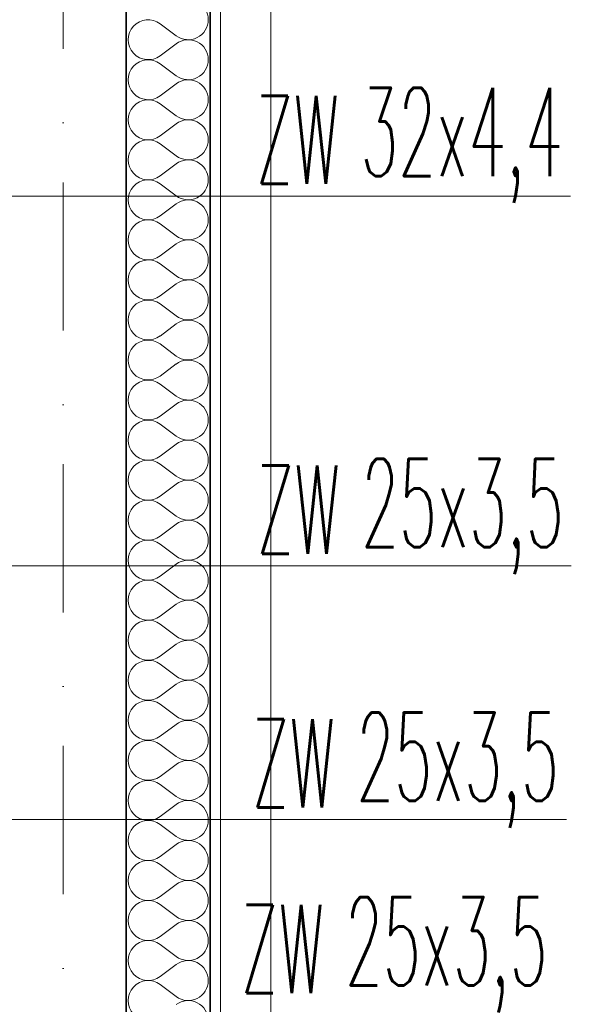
# Model space of a CAD drawing. Header units: millimetres. Extents: x -34676 to 172266, y 39940 to 476087.
# Tile 131 of 256: x 49955 to 51267, y 286751 to 289093. Entities that reach past the tile are written whole.
import ezdxf
from ezdxf.lldxf.tags import DXFTag

# ---------------------------------------------------------------- set-up
doc = ezdxf.new("R2010")
doc.units = ezdxf.units.MM
doc.header["$MEASUREMENT"] = 0
doc.linetypes.add('Kropki i Kreski', pattern=[6.702778, 3.527778, -1.763889, 0, -1.411111])
for name, color, linetype in [('#podkład', 252, 'Continuous'), ('- A - ocieplenie', 7, 'Continuous'), ('Konstrukcja - Siatka mod', 7, 'Continuous'), ('Konstrukcja - Ściany zewnętrzne', 7, 'Continuous')]:
    doc.layers.add(name, color=color, linetype=linetype)
doc.layers.add('IS_Opisy_działek_Wodociag', color=7, linetype='SOLID', true_color=0x000000)
doc.styles.add('ROMANS', font='romans', dxfattribs={"width": 0.6})
tags = doc.linetypes.add('SOLID', pattern=[10, 10, 0]).pattern_tags.tags
tags[6:7] = [DXFTag(74, 4), DXFTag(75, 0), DXFTag(340, '0'), DXFTag(46, 0.0), DXFTag(50, 0.0), DXFTag(44, 0.0), DXFTag(45, 0.0)]
tags[4:5] = [DXFTag(74, 4), DXFTag(75, 0), DXFTag(340, '0'), DXFTag(46, 0.0), DXFTag(50, 0.0), DXFTag(44, 0.0), DXFTag(45, 0.0)]

# ---------------------------------------------------------------- blocks, each defined once
blk = doc.blocks.new('UHYGFFFF')
at = {"layer": '- A - ocieplenie', "color": 252, "linetype": 'Continuous', "lineweight": 20, "ltscale": 100}
for p, q in [((50041.7, 396182), (50041.7, 383482.6)), ((50161.7, 383482.6), (50161.7, 396182))]:
    blk.add_line(p, q, dxfattribs=at)
at = {"layer": '- A - ocieplenie', "color": 252, "linetype": 'Continuous', "lineweight": 35, "ltscale": 100}
for p, q in [((49817.6, 396062.6), (49817.6, 383268.1)), ((50017.6, 383482.6), (50017.6, 396062.6))]:
    blk.add_line(p, q, dxfattribs=at)
at = {"layer": '- A - ocieplenie', "color": 252, "linetype": 'Continuous', "lineweight": 13, "ltscale": 100}
for p, q in [((49898.5, 395223.7), (49936.6, 395195.1)), ((49898.5, 395147.5), (49936.6, 395176.1)), ((49898.5, 395128.5), (49936.6, 395099.9)), ((49898.5, 395052.3), (49936.6, 395080.8)), ((49898.5, 395033.2), (49936.6, 395004.7)), ((49898.5, 394957), (49936.6, 394985.6)), ((49898.5, 394938), (49936.6, 394909.4)), ((49898.5, 394861.8), (49936.6, 394890.4)), ((49898.5, 394842.8), (49936.6, 394814.2)), ((49898.5, 394766.6), (49936.6, 394795.1)), ((49898.5, 394747.5), (49936.6, 394718.9)), ((49898.5, 394671.3), (49936.6, 394699.9)), ((49898.5, 394652.3), (49936.6, 394623.7)), ((49898.5, 394576.1), (49936.6, 394604.7)), ((49898.5, 394557), (49936.6, 394528.5)), ((49898.5, 394480.8), (49936.6, 394509.4)), ((49898.5, 394461.8), (49936.6, 394433.2)), ((49898.5, 394385.6), (49936.6, 394414.2)), ((49898.5, 394366.6), (49936.6, 394338)), ((49898.5, 394290.4), (49936.6, 394318.9)), ((49898.5, 394271.3), (49936.6, 394242.8)), ((49898.5, 394195.1), (49936.6, 394223.7)), ((49898.5, 394176.1), (49936.6, 394147.5)), ((49898.5, 394099.9), (49936.6, 394128.5)), ((49898.5, 394080.8), (49936.6, 394052.3)), ((49898.5, 394004.7), (49936.6, 394033.2)), ((49898.5, 393985.6), (49936.6, 393957)), ((49898.5, 393909.4), (49936.6, 393938)), ((49898.5, 393890.4), (49936.6, 393861.8)), ((49898.5, 393814.2), (49936.6, 393842.8)), ((49898.5, 393795.1), (49936.6, 393766.6)), ((49898.5, 393718.9), (49936.6, 393747.5)), ((49898.5, 393699.9), (49936.6, 393671.3)), ((49898.5, 393623.7), (49936.6, 393652.3)), ((49898.5, 393604.7), (49936.6, 393576.1)), ((49898.5, 393528.5), (49936.6, 393557)), ((49898.5, 393509.4), (49936.6, 393480.8)), ((49898.5, 393433.2), (49936.6, 393461.8)), ((49898.5, 393414.2), (49936.6, 393385.6)), ((49898.5, 393338), (49936.6, 393366.6)), ((49898.5, 393318.9), (49936.6, 393290.4)), ((49898.5, 393242.8), (49936.6, 393271.3)), ((49898.5, 393223.7), (49936.6, 393195.1)), ((49898.5, 393147.5), (49936.6, 393176.1)), ((49898.5, 393128.5), (49936.6, 393099.9)), ((49898.5, 393052.3), (49936.6, 393080.8)), ((49898.5, 393033.2), (49936.6, 393004.7)), ((49898.5, 392957), (49936.6, 392985.6)), ((49898.5, 392938), (49936.6, 392909.4))]:
    blk.add_line(p, q, dxfattribs=at)
for centre, start, end in [((49965.2, 395233.2), 0, 126.8699), ((49869.9, 395185.6), 53.1301, 306.8699), ((49965.2, 395233.2), 233.1301, 0), ((49965.2, 395138), 0, 126.8699), ((49869.9, 395090.4), 53.1301, 306.8699), ((49965.2, 395138), 233.1301, 0), ((49965.2, 395042.8), 0, 126.8699), ((49869.9, 394995.1), 53.1301, 306.8699), ((49965.2, 395042.8), 233.1301, 0), ((49965.2, 394947.5), 0, 126.8699), ((49869.9, 394899.9), 53.1301, 306.8699), ((49965.2, 394947.5), 233.1301, 0), ((49965.2, 394852.3), 0, 126.8699), ((49869.9, 394804.7), 53.1301, 306.8699), ((49965.2, 394852.3), 233.1301, 0), ((49965.2, 394757), 0, 126.8699), ((49869.9, 394709.4), 53.1301, 306.8699), ((49965.2, 394757), 233.1301, 0), ((49965.2, 394661.8), 0, 126.8699), ((49869.9, 394614.2), 53.1301, 306.8699), ((49965.2, 394661.8), 233.1301, 0), ((49965.2, 394566.6), 0, 126.8699), ((49869.9, 394518.9), 53.1301, 306.8699), ((49965.2, 394566.6), 233.1301, 0), ((49965.2, 394471.3), 0, 126.8699), ((49869.9, 394423.7), 53.1301, 306.8699), ((49965.2, 394471.3), 233.1301, 0), ((49965.2, 394376.1), 0, 126.8699), ((49869.9, 394328.5), 53.1301, 306.8699), ((49965.2, 394376.1), 233.1301, 0), ((49965.2, 394280.8), 0, 126.8699), ((49869.9, 394233.2), 53.1301, 306.8699), ((49965.2, 394280.8), 233.1301, 0), ((49965.2, 394185.6), 0, 126.8699), ((49869.9, 394138), 53.1301, 306.8699), ((49965.2, 394185.6), 233.1301, 0), ((49965.2, 394090.4), 0, 126.8699), ((49869.9, 394042.8), 53.1301, 306.8699), ((49965.2, 394090.4), 233.1301, 0), ((49965.2, 393995.1), 0, 126.8699), ((49869.9, 393947.5), 53.1301, 306.8699), ((49965.2, 393995.1), 233.1301, 0), ((49965.2, 393899.9), 0, 126.8699), ((49869.9, 393852.3), 53.1301, 306.8699), ((49965.2, 393899.9), 233.1301, 0), ((49965.2, 393804.7), 0, 126.8699), ((49869.9, 393757), 53.1301, 306.8699), ((49965.2, 393804.7), 233.1301, 0), ((49965.2, 393709.4), 0, 126.8699), ((49869.9, 393661.8), 53.1301, 306.8699), ((49965.2, 393709.4), 233.1301, 0), ((49965.2, 393614.2), 0, 126.8699), ((49869.9, 393566.6), 53.1301, 306.8699), ((49965.2, 393614.2), 233.1301, 0), ((49965.2, 393518.9), 0, 126.8699), ((49869.9, 393471.3), 53.1301, 306.8699), ((49965.2, 393518.9), 233.1301, 0), ((49965.2, 393423.7), 0, 126.8699), ((49869.9, 393376.1), 53.1301, 306.8699), ((49965.2, 393423.7), 233.1301, 0), ((49965.2, 393328.5), 0, 126.8699), ((49869.9, 393280.8), 53.1301, 306.8699), ((49965.2, 393328.5), 233.1301, 0), ((49965.2, 393233.2), 0, 126.8699), ((49869.9, 393185.6), 53.1301, 306.8699), ((49965.2, 393233.2), 233.1301, 0), ((49965.2, 393138), 0, 126.8699), ((49869.9, 393090.4), 53.1301, 306.8699), ((49965.2, 393138), 233.1301, 0), ((49965.2, 393042.8), 0, 126.8699), ((49869.9, 392995.1), 53.1301, 306.8699), ((49965.2, 393042.8), 233.1301, 0), ((49965.2, 392947.5), 0, 126.8699), ((49869.9, 392899.9), 53.1301, 306.8699), ((49965.2, 392947.5), 233.1301, 0), ((49965.2, 392852.3), 0, 126.8699)]:
    blk.add_arc(centre, 47.6, start, end, dxfattribs=at)
at = {"layer": 'Konstrukcja - Siatka mod', "color": 252, "linetype": 'Kropki i Kreski', "lineweight": 13, "ltscale": 100}
blk.add_line((49667.6, 398868.6), (49667.6, 381903.8), dxfattribs=at)
at = {"layer": 'Konstrukcja - Ściany zewnętrzne', "color": 252, "linetype": 'Continuous', "lineweight": 35, "ltscale": 100}
blk.add_line((49817.6, 382982.6), (49817.6, 396062.6), dxfattribs=at)

msp = doc.modelspace()

# ---------------------------------------------------------------- linework, layer by layer
at = {"layer": 'IS_Opisy_działek_Wodociag', "color": 7, "lineweight": 13, "ltscale": 10}
for p, q in [((49670.2, 288673.8), (51264.8, 288673.8)), ((49670.2, 287793.8), (51266.9, 287793.8)), ((49670.2, 287190.4), (51255.4, 287190.4))]:
    msp.add_line(p, q, dxfattribs=at)

# ---------------------------------------------------------------- block references
at = {"layer": '#podkład'}
msp.add_blockref('UHYGFFFF', (390.9, -106139.9), dxfattribs=at)

# ---------------------------------------------------------------- texts
at = {"layer": 'IS_Opisy_działek_Wodociag', "color": 7, "lineweight": 13, "ltscale": 10, "style": 'ROMANS', "width": 0.5}
for s, p in [('32x4,4', (50765.5, 288721.5)), ('ZW', (50516.5, 288702.6)), ('25x3,5', (50767.3, 287838.5)), ('ZW', (50518.6, 287822.6)), ('25x3,5', (50755.9, 287235.1)), ('ZW', (50507.1, 287219.2)), ('25x3,5', (50728.9, 286796)), ('ZW', (50480.9, 286777.9))]:
    msp.add_text(s, height=210, dxfattribs=at).set_placement(p)

doc.saveas('drawing.dxf')
